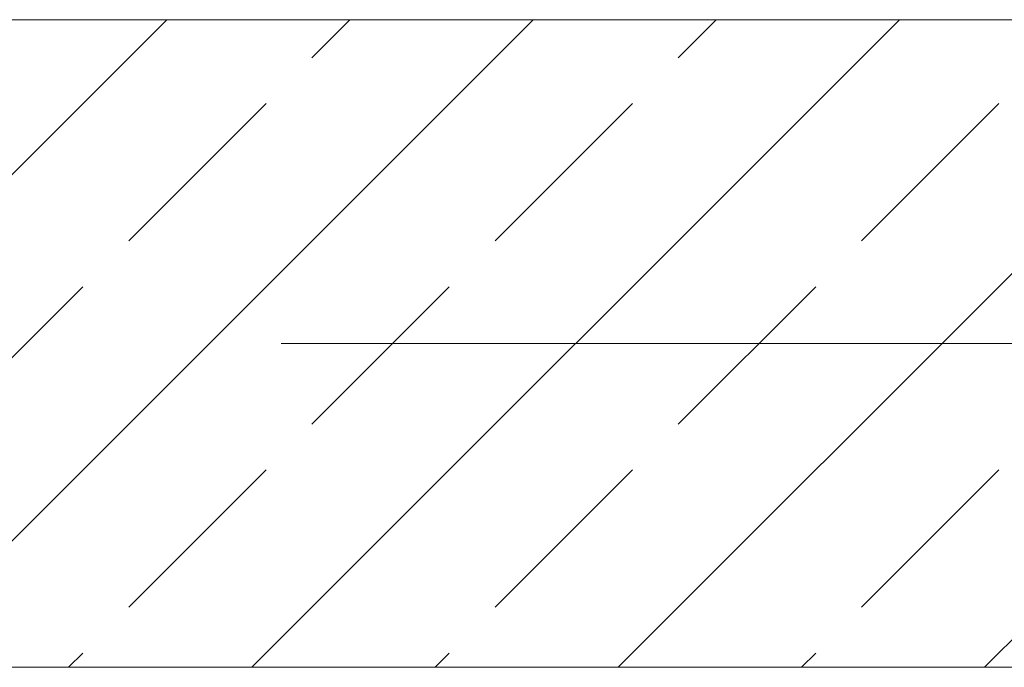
# Model space of a CAD drawing. Header units: millimetres. Extents: x -4612887 to -4536833, y -5457376 to -5415716.
# Tile 75 of 144: x -4578455 to -4578075, y -5442039 to -5441789. Entities that reach past the tile are written whole.
import ezdxf

# ---------------------------------------------------------------- set-up
doc = ezdxf.new("R2010")
doc.units = ezdxf.units.MM
doc.header["$MEASUREMENT"] = 0
doc.linetypes.add('Kropki i Kreski', pattern=[670.277762, 352.777767, -176.388884, 0, -141.111112])
doc.layers.add('Osie', color=8, linetype='Continuous', lineweight=18)
doc.layers.add('Ściany wewnętrzne', color=7, linetype='Continuous', lineweight=18)

msp = doc.modelspace()

# ---------------------------------------------------------------- hatches: boundary and pattern name
at = {"layer": 'Ściany wewnętrzne', "linetype": 'Continuous'}
h = msp.add_hatch(dxfattribs=at)
h.set_pattern_fill('BETON_ZBROJONY', color=8, style=0, pattern_type=2)
h.set_pattern_definition([(45, (-4559356.9, -5416807.61), (-70.71068, 70.71068), []), (45, (-4559392.25, -5416772.26), (-70.71068, 70.71068), [75, -25])])
h.paths.add_polyline_path([(-4581695.69, -5442039.1), (-4576375.69, -5442039.1), (-4576375.69, -5441939.1), (-4576375.69, -5441789.1), (-4581695.69, -5441789.1), (-4581695.69, -5441939.1)])

# ---------------------------------------------------------------- linework, layer by layer
at = {"layer": 'Osie', "color": 8, "linetype": 'Kropki i Kreski'}
msp.add_line((-4551857.05, -5441914.1), (-4607179.45, -5441914.1), dxfattribs=at)
at = {"layer": 'Ściany wewnętrzne', "color": 8, "linetype": 'Continuous', "flags": 128}
for points in [[(-4576375.69, -5441789.1), (-4581695.69, -5441789.1)], [(-4581695.69, -5442039.1), (-4576375.69, -5442039.1)]]:
    msp.add_lwpolyline(points, dxfattribs=at)

doc.saveas('drawing.dxf')
